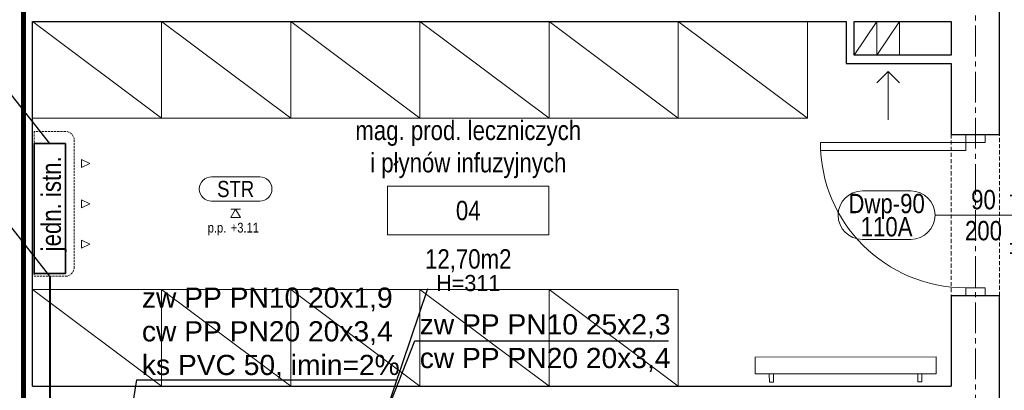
# Model space of a CAD drawing. Header units: millimetres. Extents: x -291747 to 77132, y 46721 to 203932.
# Tile 43 of 110: x 67454 to 68064, y 91477 to 91706. Entities that reach past the tile are written whole.
import ezdxf
from ezdxf.enums import TextEntityAlignment as Align

# ---------------------------------------------------------------- set-up
doc = ezdxf.new("R2010")
doc.units = ezdxf.units.MM
doc.header["$MEASUREMENT"] = 0
doc.linetypes.add('xreff_LSN_szatnie_PW_rzuty_14$0$CENTER2', pattern=[28.575, 19.05, -3.175, 3.175, -3.175])
doc.linetypes.add('xreff_LSN_szatnie_PW_rzuty_14$0$DASHED', pattern=[19.05, 12.7, -6.35])
doc.layers.get('0').update_dxf_attribs({"lineweight": 9})
for name, color, linetype, lineweight in [('FL-xref', 250, 'Continuous', 9), ('FL_opisy_woda', 7, 'Continuous', 25), ('FL_Skropliny', 13, 'SKR_LINE', 40), ('KL_urządzenia', 7, 'Continuous', 35), ('xreff_LSN_szatnie_PW_rzuty_14$0$A drzwi płytowe', 252, 'Continuous', 9), ('xreff_LSN_szatnie_PW_rzuty_14$0$A opis', 252, 'Continuous', 9), ('xreff_LSN_szatnie_PW_rzuty_14$0$A opis pom', 252, 'Continuous', 9), ('xreff_LSN_szatnie_PW_rzuty_14$0$A opis pom pow', 252, 'Continuous', 9), ('xreff_LSN_szatnie_PW_rzuty_14$0$A opis stolarka', 252, 'Continuous', 9), ('xreff_LSN_szatnie_PW_rzuty_14$0$A opis stolarka NWD typ', 252, 'Continuous', 9), ('xreff_LSN_szatnie_PW_rzuty_14$0$A opis stolarka NWD wyposażenie', 252, 'Continuous', 9), ('xreff_LSN_szatnie_PW_rzuty_14$0$A opis technologia', 8, 'Continuous', 13), ('xreff_LSN_szatnie_PW_rzuty_14$0$A sufit podwieszany opis', 8, 'Continuous', 13), ('xreff_LSN_szatnie_PW_rzuty_14$0$A widok wyżej', 252, 'xreff_LSN_szatnie_PW_rzuty_14$0$DASHED', 9), ('xreff_LSN_szatnie_PW_rzuty_14$0$A wyposazenie meblowe', 8, 'Continuous', 9), ('xreff_LSN_szatnie_PW_rzuty_14$0$A zakres', 252, 'Continuous', 9), ('xreff_LSN_szatnie_PW_rzuty_14$0$A-Wall', 252, 'Continuous', 9), ('xreff_LSN_szatnie_PW_rzuty_14$0$IS grzejniki', 8, 'Continuous', 9), ('xreff_LSN_szatnie_PW_rzuty_14$0$IS klima', 8, 'xreff_LSN_szatnie_PW_rzuty_14$0$DASHED', 9), ('xreff_LSN_szatnie_PW_rzuty_14$0$IS wentylacja kratki istniejace', 8, 'Continuous', 9), ('xreff_LSN_szatnie_PW_rzuty_14$0$S-Grid-Iden', 8, 'xreff_LSN_szatnie_PW_rzuty_14$0$CENTER2', 9)]:
    doc.layers.add(name, color=color, linetype=linetype, lineweight=lineweight)
doc.layers.add('xreff_LSN_szatnie_PW_rzuty_14$0$A opis ppoż drzwi', color=252, linetype='Continuous', lineweight=9, transparency=0.25)
doc.styles.get("Standard").update_dxf_attribs({"font": 'arial.ttf'})
doc.styles.add('xreff_LSN_szatnie_PW_rzuty_14$0$Standard', font='txt')
doc.styles.add('xreff_LSN_szatnie_PW_rzuty_14$0$STYL ASA', font='ARIALN.TTF')
doc.linetypes.add('SKR_LINE', pattern='A,12.7,-5.08,["SKR",Standard,S=2.54,R=0,X=-2.54,Y=-1.27],-6.35', length=24.13)
doc.dimstyles.get("Standard").update_dxf_attribs({"dimtxt": 0.18, "dimasz": 0.18, "dimexe": 0.18, "dimexo": 0.0625, "dimgap": 0.09, "dimtad": 0, "dimtih": 1, "dimtoh": 1, "dimdec": 4, "dimzin": 0, "dimdsep": 46, "dimtxsty": 'Standard', "dimcen": 0.09, "dimadec": 0, "dimazin": 0, "dimtfac": 1, "dimtdec": 4, "dimtofl": 0, "dimtmove": 0, "dimatfit": 3, "dimfxl": 1, "dimtolj": 1, "dimtzin": 0, "dimarcsym": 0})

# ---------------------------------------------------------------- blocks, each defined once
blk = doc.blocks.new('xreff_LSN_szatnie_PW_rzuty_14$0$jednostka wewn klimatyzacji')
at = {"color": 0, "linetype": 'ByBlock', "lineweight": -2, "ltscale": 0.1}
for p, q in [((44.9, -1), (-44.9, -1)), ((-44.9, -1), (-44.9, -20.5)), ((44.9, -20.5), (44.9, -1)), ((-39.9, -25.9), (39.9, -25.9))]:
    blk.add_line(p, q, dxfattribs=at)
at = {"color": 0, "linetype": 'ByBlock', "lineweight": -2}
for points in [[(-22.5, -30.5), (-25, -35.5), (-27.5, -30.5)], [(2.5, -30.5), (0, -35.5), (-2.5, -30.5)], [(22.5, -30.5), (25, -35.5), (27.5, -30.5)]]:
    blk.add_lwpolyline(points, close=True, dxfattribs=at)
at = {"color": 0, "linetype": 'ByBlock', "lineweight": -2, "ltscale": 0.1}
for centre, start, end in [((-39.15, -20.19), 183.10235, 262.49245), ((39.15, -20.19), 277.50755, 356.89765)]:
    blk.add_arc(centre, 5.76, start, end, dxfattribs=at)
blk = doc.blocks.new('xreff_LSN_szatnie_PW_rzuty_14$0$szafa')
at = {"color": 0, "linetype": 'ByBlock', "lineweight": -2, "ltscale": 0.5}
blk.add_lwpolyline([(-0.5, -0.5), (0.5, -0.5), (0.5, 0.5), (-0.5, 0.5)], close=True, dxfattribs=at)
blk.add_lwpolyline([(-0.5, 0.5), (0.5, -0.5)], dxfattribs=at)
blk = doc.blocks.new('xreff_LSN_szatnie_PW_rzuty_14$0$środek')
blk.add_line((0, 0), (0, -10))
blk = doc.blocks.new('xreff_LSN_szatnie_PW_rzuty_14$0$ddtag_LEFT')
at = {"transparency": 33554687}
blk.add_lwpolyline([(-30, 0), (30, 0)], dxfattribs=at)
at = {"layer": 'xreff_LSN_szatnie_PW_rzuty_14$0$A opis stolarka NWD typ', "transparency": 33554687}
blk.add_lwpolyline([(-75, -15, -1), (-75, 15), (-45, 15, -1), (-45, -15)], format="xyb", close=True, dxfattribs=at)
at = {"ltscale": 0.1, "transparency": 33554687, "style": 'xreff_LSN_szatnie_PW_rzuty_14$0$STYL ASA'}
blk.add_attdef('DOORS:AKUSTYKA', text='', height=10, rotation=90, dxfattribs=at).set_placement((49, 0), align=Align.MIDDLE_CENTER)
blk.add_attdef('DOORS:SZEROKOŚĆ', text='', height=12, dxfattribs=at).set_placement((0, 0, 0), align=Align.BOTTOM_CENTER)
blk.add_attdef('DOORS:WYSOKOŚĆ', text='', height=12, dxfattribs=at).set_placement((0, -3.6, 0), align=Align.TOP_CENTER)
at = {"layer": 'xreff_LSN_szatnie_PW_rzuty_14$0$A opis ppoż drzwi', "ltscale": 0.1, "transparency": 33554687, "style": 'xreff_LSN_szatnie_PW_rzuty_14$0$STYL ASA'}
blk.add_attdef('DOORS:PPOŻ', text='', height=10, rotation=90, dxfattribs=at).set_placement((36, 0), align=Align.MIDDLE_CENTER)
at = {"layer": 'xreff_LSN_szatnie_PW_rzuty_14$0$A opis stolarka NWD typ', "ltscale": 0.1, "transparency": 33554687, "style": 'xreff_LSN_szatnie_PW_rzuty_14$0$STYL ASA'}
blk.add_attdef('DOORS:TYP', text='', height=12, dxfattribs=at).set_placement((-60, -2.4, 0), align=Align.BOTTOM_CENTER)
blk.add_attdef('DOORS:PODTYP', text='', height=12, dxfattribs=at).set_placement((-60, -1.2, 0), align=Align.TOP_CENTER)
at = {"layer": 'xreff_LSN_szatnie_PW_rzuty_14$0$A opis stolarka NWD wyposażenie', "ltscale": 0.1, "transparency": 33554687, "style": 'xreff_LSN_szatnie_PW_rzuty_14$0$STYL ASA'}
blk.add_attdef('DOORS:WYPOSAŻENIE', text='', height=10, rotation=90, dxfattribs=at).set_placement((22, 0), align=Align.MIDDLE_CENTER)
blk = doc.blocks.new('xreff_LSN_szatnie_PW_rzuty_14$0$tag wn')
blk.add_lwpolyline([(-25, -7.5), (25, -7.5), (25, 7.5), (-25, 7.5)], close=True)
at = {"style": 'xreff_LSN_szatnie_PW_rzuty_14$0$STYL ASA'}
blk.add_attdef('ROOM:NO', text='', height=6, dxfattribs=at).set_placement((0, 0), align=Align.MIDDLE_CENTER)
at = {"layer": 'xreff_LSN_szatnie_PW_rzuty_14$0$A opis pom pow', "style": 'xreff_LSN_szatnie_PW_rzuty_14$0$STYL ASA'}
blk.add_attdef('ROOM:AREA', text='', height=6, dxfattribs=at).set_placement((0, -15), align=Align.MIDDLE_CENTER)
blk = doc.blocks.new('xreff_LSN_szatnie_PW_rzuty_14$0$metka')
blk.add_lwpolyline([(-15, -7.5), (15, -7.5, 0.414214), (22.5, 0), (22.5, 0, 0.414214), (15, 7.5), (-15, 7.5, 0.414214), (-22.5, 0), (-22.5, 0, 0.414214)], format="xyb", close=True)
at = {"style": 'xreff_LSN_szatnie_PW_rzuty_14$0$STYL ASA'}
blk.add_attdef('DETAIL:NO', text='', height=10, dxfattribs=at).set_placement((0, 0), align=Align.MIDDLE_CENTER)
blk = doc.blocks.new('xreff_LSN_szatnie_PW_rzuty_14$0$Anno_Elevation_Label_8')
at = {"color": 0, "linetype": 'ByBlock'}
blk.add_line((-0.05, 0), (0.05, 0), dxfattribs=at)
blk.add_lwpolyline([(0, 0), (-0.05, -0.087), (0.05, -0.087)], close=True, dxfattribs=at)
at = {"color": 0, "linetype": 'ByBlock', "style": 'xreff_LSN_szatnie_PW_rzuty_14$0$STYL ASA'}
blk.add_attdef('PREFIX', text='', height=0.1, dxfattribs=at).set_placement((-0.097, -0.241), align=Align.RIGHT)
for tag, p in [('ELEVATION', (-0.05, -0.241)), ('SUFFIX', (-0.05, -0.381))]:
    blk.add_attdef(tag, p, '', height=0.1, dxfattribs=at)
blk = doc.blocks.new('xreff_LSN_szatnie_PW_rzuty_14')
at = {"layer": 'xreff_LSN_szatnie_PW_rzuty_14$0$A drzwi płytowe', "linetype": 'Continuous', "lineweight": 9}
blk.add_lwpolyline([(68039.68, 91630.22), (68039.68, 91625.22), (67949.68, 91625.22), (67949.68, 91630.22)], close=True, dxfattribs=at)
at = {"layer": 'xreff_LSN_szatnie_PW_rzuty_14$0$A drzwi płytowe', "linetype": 'Continuous', "lineweight": 9, "ltscale": 0.2}
for points in [[(68051.68, 91630.22), (68051.68, 91635.22), (68039.68, 91635.22), (68039.68, 91630.22)], [(68051.68, 91540.22), (68051.68, 91535.22), (68039.68, 91535.22), (68039.68, 91540.22)]]:
    blk.add_lwpolyline(points, close=True, dxfattribs=at)
at = {"layer": 'xreff_LSN_szatnie_PW_rzuty_14$0$A drzwi płytowe', "linetype": 'Continuous', "lineweight": 9, "ltscale": 0.2, "extrusion": (0, 0, -1)}
blk.add_arc((-68039.68, 91630.22), 90, 270, 0, dxfattribs=at)
at = {"layer": 'xreff_LSN_szatnie_PW_rzuty_14$0$A widok wyżej', "linetype": 'xreff_LSN_szatnie_PW_rzuty_14$0$DASHED', "lineweight": 9, "ltscale": 0.2}
for p, q in [((68030.68, 91635.22), (68030.68, 91535.22)), ((68060.68, 91535.22), (68060.68, 91635.22))]:
    blk.add_line(p, q, dxfattribs=at)
at = {"layer": 'xreff_LSN_szatnie_PW_rzuty_14$0$A zakres', "linetype": 'xreff_LSN_szatnie_PW_rzuty_14$0$DASHED', "transparency": 33554623, "const_width": 3}
blk.add_lwpolyline([(67456.18, 92016.22), (67456.18, 90654.22), (68641.68, 90654.22), (68641.68, 91213.47), (68267.93, 91213.47), (68267.93, 91484.47), (68267.93, 91484.47), (68267.93, 92016.22)], close=True, dxfattribs=at)
at = {"layer": 'xreff_LSN_szatnie_PW_rzuty_14$0$A-Wall', "linetype": 'Continuous', "lineweight": 25}
for p, q in [((68060.68, 91635.22), (68060.68, 91753.22)), ((67461.68, 91479.22), (67461.68, 91705.22)), ((67461.68, 91705.22), (67965.68, 91705.22)), ((67965.68, 91705.22), (67965.68, 91679.22)), ((67970.68, 91705.22), (68030.68, 91705.22)), ((67970.68, 91684.22), (67970.68, 91705.22)), ((68030.68, 91705.22), (68030.68, 91684.22)), ((67965.68, 91679.22), (68030.68, 91679.22)), ((68030.68, 91684.22), (67970.68, 91684.22)), ((68030.68, 91679.22), (68030.68, 91635.22)), ((68030.68, 91635.22), (68060.68, 91635.22)), ((68060.68, 91535.22), (68030.68, 91535.22)), ((68030.68, 91535.22), (68030.68, 91479.22)), ((68060.68, 91372.22), (68060.68, 91535.22)), ((67461.68, 91479.22), (68030.68, 91479.22))]:
    blk.add_line(p, q, dxfattribs=at)
at = {"layer": 'xreff_LSN_szatnie_PW_rzuty_14$0$A-Wall'}
for points in [[(67970.68, 91684.22), (67984.68, 91684.22), (67984.68, 91705.22), (67970.68, 91705.22)], [(67984.68, 91684.22), (67998.68, 91684.22), (67998.68, 91705.22), (67984.68, 91705.22)]]:
    blk.add_lwpolyline(points, close=True, dxfattribs=at)
for points in [[(67984.68, 91705.22), (67970.68, 91684.22)], [(67998.68, 91705.22), (67984.68, 91684.22)]]:
    blk.add_lwpolyline(points, dxfattribs=at)
at = {"layer": 'xreff_LSN_szatnie_PW_rzuty_14$0$IS grzejniki'}
for p, q in [((68021.3, 91497.5), (67909.3, 91497.33)), ((67909.3, 91497.33), (67909.31, 91486.83)), ((68021.31, 91487), (68021.3, 91497.5)), ((67909.31, 91486.83), (68021.31, 91487)), ((67918.06, 91486.84), (67918.07, 91481.84)), ((67920.57, 91481.84), (67920.56, 91486.84)), ((68010.07, 91481.98), (68010.06, 91486.98)), ((68012.56, 91486.99), (68012.57, 91481.99)), ((67918.07, 91481.84), (67920.57, 91481.84)), ((68012.57, 91481.99), (68010.07, 91481.98))]:
    blk.add_line(p, q, dxfattribs=at)
at = {"layer": 'xreff_LSN_szatnie_PW_rzuty_14$0$IS wentylacja kratki istniejace'}
for points in [[(67984.61, 91667.15), (67991.68, 91674.22), (67998.76, 91667.15)], [(67991.68, 91674.22), (67991.68, 91644.22)]]:
    blk.add_lwpolyline(points, dxfattribs=at)
at = {"layer": 'xreff_LSN_szatnie_PW_rzuty_14$0$S-Grid-Iden'}
blk.add_lwpolyline([(68045.68, 92131.22), (68045.68, 90539.22)], dxfattribs=at)
at = {"layer": 'xreff_LSN_szatnie_PW_rzuty_14$0$A drzwi płytowe', "linetype": 'Continuous', "lineweight": 9, "ltscale": 0.2, "extrusion": (0, 0, -1), "zscale": -1, "rotation": 270}
blk.add_blockref('xreff_LSN_szatnie_PW_rzuty_14$0$środek', (-68045.68, 91585.22), dxfattribs=at)
at = {"layer": 'xreff_LSN_szatnie_PW_rzuty_14$0$A opis pom', "linetype": 'Continuous', "lineweight": 9, "xscale": 2, "yscale": 2, "zscale": 2}
blk.add_blockref('xreff_LSN_szatnie_PW_rzuty_14$0$tag wn', (67731.6, 91588.1), dxfattribs=at).add_auto_attribs({'ROOM:NO': '04', 'ROOM:AREA': '12,70m2'})
at = {"layer": 'xreff_LSN_szatnie_PW_rzuty_14$0$A opis stolarka', "linetype": 'Continuous', "lineweight": 9}
ref = blk.add_blockref('xreff_LSN_szatnie_PW_rzuty_14$0$ddtag_LEFT', (68050.68, 91585.22), dxfattribs=at)
ref.add_attrib('DOORS:WYPOSAŻENIE', 'kl, wp, kw', dxfattribs={"layer": 'xreff_LSN_szatnie_PW_rzuty_14$0$A opis stolarka NWD wyposażenie', "ltscale": 0.1, "height": 10, "rotation": 90, "style": 'xreff_LSN_szatnie_PW_rzuty_14$0$STYL ASA'}).set_placement((68072.68, 91585.22), align=Align.MIDDLE_CENTER)
ref.add_attrib('DOORS:TYP', 'Dwp-90', dxfattribs={"layer": 'xreff_LSN_szatnie_PW_rzuty_14$0$A opis stolarka NWD typ', "ltscale": 0.1, "height": 12, "style": 'xreff_LSN_szatnie_PW_rzuty_14$0$STYL ASA'}).set_placement((67990.68, 91582.82, 0), align=Align.BOTTOM_CENTER)
ref.add_attrib('DOORS:PODTYP', '110A', dxfattribs={"layer": 'xreff_LSN_szatnie_PW_rzuty_14$0$A opis stolarka NWD typ', "ltscale": 0.1, "height": 12, "style": 'xreff_LSN_szatnie_PW_rzuty_14$0$STYL ASA'}).set_placement((67990.68, 91584.02, 0), align=Align.TOP_CENTER)
ref.add_attrib('DOORS:SZEROKOŚĆ', '90', dxfattribs={"layer": '0', "ltscale": 0.1, "height": 12, "style": 'xreff_LSN_szatnie_PW_rzuty_14$0$STYL ASA'}).set_placement((68050.68, 91585.22, 0), align=Align.BOTTOM_CENTER)
ref.add_attrib('DOORS:WYSOKOŚĆ', '200', dxfattribs={"layer": '0', "ltscale": 0.1, "height": 12, "style": 'xreff_LSN_szatnie_PW_rzuty_14$0$STYL ASA'}).set_placement((68050.68, 91581.62, 0), align=Align.TOP_CENTER)
ref.add_attrib('DOORS:PPOŻ', '-', dxfattribs={"layer": 'xreff_LSN_szatnie_PW_rzuty_14$0$A opis ppoż drzwi', "ltscale": 0.1, "height": 10, "rotation": 90, "style": 'xreff_LSN_szatnie_PW_rzuty_14$0$STYL ASA'}).set_placement((68086.68, 91585.22), align=Align.MIDDLE_CENTER)
ref.add_attrib('DOORS:AKUSTYKA', '-', dxfattribs={"layer": '0', "ltscale": 0.1, "height": 10, "rotation": 90, "style": 'xreff_LSN_szatnie_PW_rzuty_14$0$STYL ASA'}).set_placement((68099.68, 91585.22), align=Align.MIDDLE_CENTER)
at = {"layer": 'xreff_LSN_szatnie_PW_rzuty_14$0$A sufit podwieszany opis', "linetype": 'Continuous', "lineweight": 13}
blk.add_blockref('xreff_LSN_szatnie_PW_rzuty_14$0$metka', (67587.56, 91601.42), dxfattribs=at).add_auto_attribs({'DETAIL:NO': 'STR'})
at = {"layer": 'xreff_LSN_szatnie_PW_rzuty_14$0$A sufit podwieszany opis', "linetype": 'Continuous', "lineweight": 13, "xscale": 60, "yscale": 60, "zscale": 60}
blk.add_blockref('xreff_LSN_szatnie_PW_rzuty_14$0$Anno_Elevation_Label_8', (67587.56, 91588.92, 311), dxfattribs=at).add_auto_attribs({'PREFIX': 'p.p.', 'ELEVATION': '+3.11'})
at = {"layer": 'xreff_LSN_szatnie_PW_rzuty_14$0$A wyposazenie meblowe', "xscale": 80, "yscale": 60}
for p in [(67501.68, 91675.22), (67581.68, 91675.22), (67661.68, 91675.22), (67741.68, 91675.22), (67821.68, 91675.22), (67901.68, 91675.22), (67501.68, 91509.22), (67581.68, 91509.22), (67661.68, 91509.22), (67741.68, 91509.22), (67821.68, 91509.22)]:
    blk.add_blockref('xreff_LSN_szatnie_PW_rzuty_14$0$szafa', p, dxfattribs=at)
at = {"layer": 'xreff_LSN_szatnie_PW_rzuty_14$0$IS klima', "rotation": 90}
blk.add_blockref('xreff_LSN_szatnie_PW_rzuty_14$0$jednostka wewn klimatyzacji', (67461.68, 91592.22), dxfattribs=at)
at = {"layer": 'xreff_LSN_szatnie_PW_rzuty_14$0$A opis', "linetype": 'Continuous', "lineweight": 9, "insert": (67731.6, 91543.1), "char_height": 10, "attachment_point": 5, "style": 'xreff_LSN_szatnie_PW_rzuty_14$0$Standard'}
blk.add_mtext_dynamic_manual_height_columns('\\A1;\\pxqc;H=311', width=72.7481, gutter_width=1, heights=[0], dxfattribs=at)
at = {"layer": 'xreff_LSN_szatnie_PW_rzuty_14$0$A opis technologia', "insert": (67731.6, 91608.1), "char_height": 12, "attachment_point": 8, "style": 'xreff_LSN_szatnie_PW_rzuty_14$0$STYL ASA'}
blk.add_mtext_dynamic_manual_height_columns('mag. prod. leczniczych \\Pi płynów infuzyjnych', width=187.6495, gutter_width=1, heights=[0], dxfattribs=at)
at = {"layer": 'xreff_LSN_szatnie_PW_rzuty_14$0$IS klima', "insert": (67475.13, 91592.22), "char_height": 12, "attachment_point": 5, "rotation": 90, "style": 'xreff_LSN_szatnie_PW_rzuty_14$0$STYL ASA'}
blk.add_mtext_dynamic_manual_height_columns('jedn. istn.', width=187.6495, gutter_width=1, heights=[0], dxfattribs=at)

msp = doc.modelspace()

# ---------------------------------------------------------------- block references
at = {"layer": 'FL-xref'}
msp.add_blockref('xreff_LSN_szatnie_PW_rzuty_14', (0, 0), dxfattribs=at)

# ---------------------------------------------------------------- next in the draw order: linework, layer by layer
at = {"layer": 'FL_Skropliny'}
msp.add_line((67472.43, 91547.32), (67472.43, 91458.2), dxfattribs=at)
at = {"layer": 'KL_urządzenia'}
msp.add_lwpolyline([(67482.08, 91549.04), (67482.08, 91629.54), (67462.68, 91629.54), (67462.68, 91549.04)], close=True, dxfattribs=at)

# ---------------------------------------------------------------- next in the draw order: texts
at = {"layer": 'FL_opisy_woda', "char_height": 12.5, "attachment_point": 7}
for s, insert in [('zw PP PN10 20x1,9\\Pcw PP PN20 20x3,4\\Pks PVC 50, imin=2%\\P', (67529.51, 91483.86)), ('zw PP PN10 25x2,3\\Pcw PP PN20 20x3,4\\P', (67701.57, 91488.16))]:
    msp.add_mtext(s, dxfattribs=dict(at, insert=insert))

# ---------------------------------------------------------------- next in the draw order: leaders
at = {"layer": 'FL_opisy_woda', "annotation_type": 0, "has_hookline": 1}
for points, hookline_direction, text_width in [([(67472.38, 91629.54), (67402.35, 91718.58), (67399.85, 91718.58)], 1, 192.61), ([(67472.43, 91547.32), (67393.48, 91648.22), (67390.98, 91648.22)], 1, 270.21), ([(67674.37, 91445.7), (67698.45, 91507.44), (67700.95, 91507.44)], 0, 154.04), ([(67520.16, 91445.95), (67526.39, 91483.24), (67528.89, 91483.24)], 0, 157.26)]:
    msp.add_leader(points, dimstyle='Standard', override={"dimtxt": 2.5, "dimasz": 2.5, "dimexe": 1.25, "dimexo": 0.625, "dimgap": 0.625, "dimtad": 1, "dimtih": 0, "dimtoh": 0, "dimdec": 2, "dimzin": 8, "dimdsep": 44, "dimcen": 2.5, "dimtdec": 2, "dimtofl": 1, "dimldrblk": 'None', "dimtolj": 0, "dimtzin": 8}, dxfattribs=dict(at, hookline_direction=hookline_direction, text_width=text_width))
at = {"layer": 'FL_opisy_woda'}
msp.add_leader([(67677.2, 91452.95), (67706.57, 91539.78)], dimstyle='Standard', override={"dimtxt": 2.5, "dimasz": 2.5, "dimexe": 1.25, "dimexo": 0.625, "dimgap": 0.625, "dimtad": 1, "dimtih": 0, "dimtoh": 0, "dimdec": 2, "dimzin": 8, "dimdsep": 44, "dimcen": 2.5, "dimtdec": 2, "dimtofl": 1, "dimldrblk": 'None', "dimtolj": 0, "dimtzin": 8}, dxfattribs=at)

doc.saveas('drawing.dxf')
